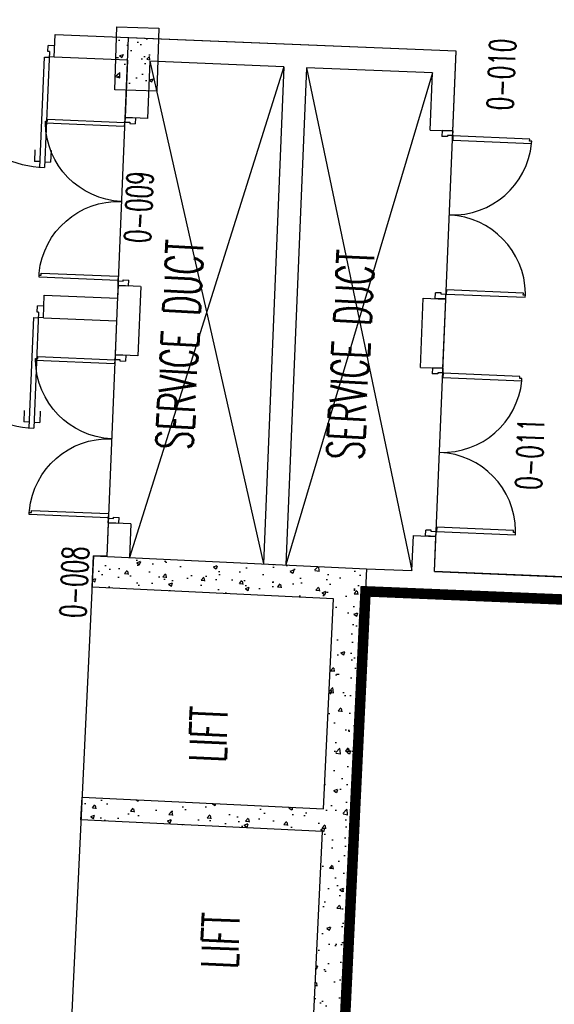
# Model space of a CAD drawing. Header units: millimetres. Extents: x 941089 to 2922714, y 799810 to 1997150.
# Tile 12 of 99: x 974636 to 979724, y 943271 to 952638. Entities that reach past the tile are written whole.
import ezdxf

# ---------------------------------------------------------------- set-up
doc = ezdxf.new("R2010")
doc.units = ezdxf.units.MM
doc.header["$LTSCALE"] = 10
doc.linetypes.add('DASHDOT', pattern=[1, 0.5, -0.25, 0, -0.25])
for name, color, linetype in [('COLS-00$0$CONC-SECTION', 6, 'Continuous'), ('COLS-00$0$HATCH', 22, 'Continuous'), ('FO-00$0$PL-00$0$FIT OUT AREA', 21, 'Continuous'), ('L-PL-00$0$AREA-NET', 3, 'Continuous'), ('L-PL-00$0$CONC-SECTION', 6, 'Continuous'), ('L-PL-00$0$DOOR', 2, 'Continuous'), ('L-PL-00$0$FIT OUT AREA', 1, 'Continuous'), ('L-PL-00$0$OPE', 21, 'Continuous'), ('L-PL-00$0$TEXT-35', 7, 'Continuous'), ('L-PL-00$0$WALL-INTERNAL', 4, 'Continuous'), ('L-PL-00$0$ZZ-DOOR-NO', 2, 'Continuous'), ('L-PL-00$0$ZZ-STAIR-DT-MARKS', 3, 'Continuous'), ('REVISION', 1, 'DASHDOT')]:
    doc.layers.add(name, color=color, linetype=linetype)
doc.styles.add('L-PL-00$0$PL-01$0$STANDARD', font='romans.shx', dxfattribs={"width": 0.6})
doc.styles.add('L-PL-00$0$STANDARD', font='romans.shx', dxfattribs={"width": 0.6})

# ---------------------------------------------------------------- blocks, each defined once
blk = doc.blocks.new('COLS-00')
at = {"layer": 'COLS-00$0$HATCH'}
h = blk.add_hatch(dxfattribs=at)
h.set_pattern_fill('AR-CONC', color=256, scale=2, angle=-5.32469, style=0)
h.set_pattern_definition([(44.6753, (976375.46, 938459.98), (359.839, -65.554), [38.1, -419.1]), (349.6753, (976375.46, 938460), (-34.722, 387.005), [30.48, -335.28]), (95.1263, (976405.45, 938454.52), (325.118, 321.45), [32.38, -356.18]), (40.8595, (976384.9, 938561.15), (532.016, -134.034), [57.15, -628.65]), (91.311, (976429.2, 938550), (518.682, 448.654), [48.57, -534.27]), (345.8593, (976384.9, 938561.15), (518.682, 448.653), [45.72, -502.92]), (15.6753, (976433.1, 938531.14), (282.941, -231.788), [38.1, -419.1]), (320.6753, (976433.1, 938531.14), (157.256, 355.316), [30.48, -335.28]), (66.1267, (976456.7, 938511.83), (440.196, 123.529), [32.38, -356.18]), (32.1753, (976375.46, 938459.98), (21.8439, 167.8071), [0, -331.216, 0, -340.36, 0, -336.55]), (2.1753, (976375.46, 938459.98), (151.656, 187.0949), [0, -194.056, 0, -323.596, 0, -128.27]), (322.1753, (976262.67, 938470.5), (268.9477, -36.5736), [0, -127, 0, -396.24, 0, -525.78]), (312.1753, (976212.08, 938475.2), (299.699, 23.141), [0, -165.1, 0, -263.144, 0, -373.38])])
h.paths.add_polyline_path([(975559.5, 952570), (975959.3, 952558.1), (975941.5, 951958.4), (975541.6, 951970.3)])
h = blk.add_hatch(dxfattribs=at)
h.set_pattern_fill('AR-CONC', color=256, scale=2, style=0)
h.set_pattern_definition([(50, (0, 0), (364.36934, -31.87817), [38.1, -419.1]), (355, (0, 0), (-70.48565, 382.11329), [30.48, -335.28]), (100.451, (30.36, -2.66), (293.885, 350.23338), [32.38, -356.18]), (46.1842, (0, 101.6), (542.15808, -84.08466), [57.15, -628.65]), (96.6356, (45.2, 94.6), (474.80847, 494.85111), [48.57, -534.27]), (351.184, (0, 101.6), (474.80921, 494.85024), [45.72, -502.92]), (21, (50.8, 76.2), (303.22976, -204.53104), [38.1, -419.1]), (326, (50.8, 76.2), (123.60406, 368.37593), [30.48, -335.28]), (71.4514, (76.07, 59.16), (426.83298, 163.845715), [32.38, -356.18]), (37.5, (0, 0), (6.177207, 169.110078), [0, -331.216, 0, -340.36, 0, -336.55]), (7.5, (0, 0), (133.639325, 200.36115), [0, -194.056, 0, -323.596, 0, -128.27]), (327.5, (-113.28, 0), (271.18119, -11.457488), [0, -127, 0, -396.24, 0, -525.78]), (317.5, (-164.08, 0), (296.258363, 50.85298), [0, -165.1, 0, -263.144, 0, -373.38])])
edge = h.paths.add_edge_path()
edge.add_line((975325, 947238.7), (975339.3, 947538.4))
edge.add_line((975339.3, 947538.4), (977936.3, 947414.6))
edge.add_line((977936.3, 947414.6), (977707, 942605))
edge.add_line((977707, 942605), (975110, 942728.8))
edge.add_line((975110, 942728.8), (975124.3, 943028.5))
edge.add_line((975124.3, 943028.5), (977421.6, 942919))
edge.add_line((977421.6, 942919), (977516.9, 944916.7))
edge.add_line((977516.9, 944916.7), (975219.5, 945026.2))
edge.add_line((975219.5, 945026.2), (975229.7, 945241))
edge.add_line((975229.7, 945241), (977527.1, 945131.5))
edge.add_line((977527.1, 945131.5), (977622.4, 947129.2))
edge.add_line((977622.4, 947129.2), (975325, 947238.7))
at = {"layer": 'COLS-00$0$CONC-SECTION'}
blk.add_lwpolyline([(975559.5, 952570), (975959.3, 952558.1), (975941.5, 951958.4), (975541.6, 951970.3)], close=True, dxfattribs=at)
blk.add_lwpolyline([(975325, 947238.7), (975339.3, 947538.4), (977936.3, 947414.6), (977707, 942605), (975110, 942728.8), (975124.3, 943028.5), (977421.6, 942919), (977516.9, 944916.7), (975219.5, 945026.2), (975229.7, 945241), (977527.1, 945131.5), (977622.4, 947129.2), (975325, 947238.7)], dxfattribs=at)
blk = doc.blocks.new('FO-00')
at = {"layer": 'FO-00$0$PL-00$0$FIT OUT AREA'}
blk.add_lwpolyline([(989232, 946947.7), (978583.8, 947387.7), (978788.3, 952337.3), (975670.2, 952466.1), (975466.4, 947533.1), (975339.3, 947538.4), (975110, 942728.8)], dxfattribs=at)
blk = doc.blocks.new('L-PL-00$0$A$C3B361EBD')
at = {"layer": 'L-PL-00$0$DOOR'}
for p, q in [((-1600, 100), (-1544, 100)), ((-1600, 0), (-1600, 100)), ((-1544, 46.9), (-1544, 100)), ((0, 100), (-56, 100)), ((-56, 46.9), (-56, 100)), ((0, 0), (0, 100)), ((-1600, 0), (-1555.7, 0)), ((-1556, 46.9), (-1544, 46.9)), ((-1556, 0), (-1556, 46.9)), ((-44, 46.9), (-56, 46.9)), ((0, 0), (-44.3, 0)), ((-44, 0), (-44, 46.9)), ((-1532.8, -735.1), (-1512.8, -735.1)), ((-1532.8, -755.1), (-1532.8, -735.1)), ((-67.2, -735.1), (-47.2, -735.1)), ((-67.2, -755.1), (-67.2, -735.1)), ((-1532.8, -755.1), (-1512.8, -755.1))]:
    blk.add_line(p, q, dxfattribs=at)
for points in [[(-1512.8, -735.1), (-1512.8, -3.1), (-1552.8, -3.1), (-1552.8, -755.1), (-1532.8, -755.1)], [(-47.2, -735.1), (-47.2, -3.1), (-87.2, -3.1), (-87.2, -755.1), (-67.2, -755.1)]]:
    blk.add_lwpolyline(points, dxfattribs=at)
for centre in [(-1555.8, -3), (-44.2, -3)]:
    blk.add_circle(centre, 3, dxfattribs=at)
for centre, start, end in [((-1557.9, 1.4), 273.40803, 359.65499), ((-42.1, 1.4), 180.34501, 266.59197)]:
    blk.add_arc(centre, 757.9, start, end, dxfattribs=at)
blk = doc.blocks.new('L-PL-00')
at = {"layer": 'L-PL-00$0$AREA-NET', "const_width": 100}
blk.add_lwpolyline([(989218.4, 946733), (977927.4, 947199.6), (977707, 942605), (977682.4, 941861.7), (977710.4, 941289.1), (977670.8, 940329.8), (977465.4, 935539.2), (977355.3, 932695.8), (984389.7, 931958), (984302.5, 931127.1), (984302.5, 931127.1), (988499.6, 930686.9), (989079.6, 940269), (988865.5, 940280.8)], close=True, dxfattribs=at)
at = {"layer": 'L-PL-00$0$CONC-SECTION', "color": 6}
blk.add_lwpolyline([(977707, 942605), (975110, 942728.8), (975124.3, 943028.5), (977421.6, 942919), (977516.9, 944916.7), (975219.5, 945026.2), (975229.7, 945241), (977527.1, 945131.5), (977622.4, 947129.2), (975325, 947238.7), (975339.3, 947538.4), (977936.3, 947414.6)], close=True, dxfattribs=at)
at = {"layer": 'L-PL-00$0$DOOR'}
for p, q in [((974905.4, 952335), (974907.8, 952393.1)), ((974969.1, 952390.6), (974907.8, 952393.1)), ((974918.6, 952334.4), (974873, 951231.2)), ((974918.6, 952334.4), (974905.4, 952335)), ((974829.2, 951233), (974872.6, 952281.6)), ((974872.6, 952281.6), (974912.9, 952279.9)), ((974964.6, 952281.2), (974916.1, 952283.2)), ((974781.3, 951399.4), (974776.8, 951290)), ((974934.5, 951393), (974929.9, 951283.6)), ((974831.5, 951287.7), (974776.8, 951290)), ((974875.2, 951285.9), (974929.9, 951283.6)), ((974816.2, 949856.2), (974770.6, 948753)), ((974803, 949856.8), (974805.4, 949914.9)), ((974816.2, 949856.2), (974803, 949856.8)), ((974866.7, 949912.4), (974805.4, 949914.9)), ((974726.8, 948754.8), (974770.1, 949803.4)), ((974770.1, 949803.4), (974810.4, 949801.7)), ((974862.2, 949803), (974813.7, 949805)), ((974678.9, 948921.2), (974674.4, 948811.8)), ((974832, 948914.8), (974827.5, 948805.4)), ((974729.1, 948809.5), (974674.4, 948811.8)), ((974772.8, 948807.7), (974827.5, 948805.4))]:
    blk.add_line(p, q, dxfattribs=at)
for centre in [(974916.1, 952283.2), (974813.7, 949805)]:
    blk.add_arc(centre, 1052.9, 174.84054, 267.6534, dxfattribs=at)
at = {"layer": 'L-PL-00$0$FIT OUT AREA'}
blk.add_lwpolyline([(989232, 946947.7), (978583.8, 947387.7), (978788.3, 952337.3), (975670.2, 952466.1), (975466.4, 947533.1), (975339.3, 947538.4), (975110, 942728.8)], dxfattribs=at)
at = {"layer": 'L-PL-00$0$OPE', "color": 22}
for p, q in [((975876.2, 952242.4), (976955.5, 947461.3)), ((977150.9, 952189.7), (975681.1, 947522.1)), ((978564.7, 952131.3), (977170.2, 947451.1)), ((977365.7, 952180.9), (978369, 947396.6))]:
    blk.add_line(p, q, dxfattribs=at)
at = {"layer": 'L-PL-00$0$WALL-INTERNAL'}
for p, q in [((974964.6, 952280.8), (974973.4, 952495.7)), ((978788.4, 952337.2), (974973.4, 952494.9)), ((978757, 951579.4), (978788.4, 952337.2)), ((975661.4, 952251.3), (974964.5, 952280.1)), ((975661.4, 952251.3), (975638.9, 951708.2)), ((975876.2, 952242.4), (975853.7, 951699.3)), ((977150.9, 952189.7), (975876.2, 952242.4)), ((977150.9, 952189.7), (976955.5, 947461.3)), ((977365.7, 952180.9), (977170.2, 947451.1)), ((978564.7, 952131.3), (977365.7, 952180.9)), ((978542.2, 951588.2), (978564.7, 952131.3)), ((975853.7, 951699.3), (975638.9, 951708.2)), ((978542.2, 951588.2), (978757, 951579.4)), ((975787.6, 950100.7), (975572.8, 950109.6)), ((974862.2, 949802.7), (974871, 950017.5)), ((974871, 950017.5), (975567.9, 949988.6)), ((978476.2, 949989.6), (978691, 949980.7)), ((974862.1, 949802.7), (975559, 949773.7)), ((975760.4, 949441.3), (975545.6, 949450.2)), ((978448.9, 949330.2), (978663.7, 949321.3)), ((975694.3, 947842.6), (975479.5, 947851.5)), ((978369, 947396.6), (978382.8, 947731.5)), ((978382.8, 947731.5), (978597.6, 947722.7)), ((977936.3, 947414.4), (978369, 947396.6)), ((978583.8, 947387.7), (989229.5, 946947.7)), ((977927.4, 947199.6), (989220.2, 946732.9))]:
    blk.add_line(p, q, dxfattribs=at)
for points in [[(975572.8, 950109.6), (975567.8, 949988.6)], [(975787.7, 950100.7), (975760.4, 949441.3)], [(978448.9, 949330.2), (978476.2, 949989.6)], [(978663.7, 949321.3), (978691, 949980.7)], [(975559, 949773.7), (975545.6, 949450.2)], [(975479.5, 947851.5), (975466.3, 947532.3)], [(975694.3, 947842.6), (975681.1, 947522.1)], [(978583.8, 947387.7), (978597.7, 947722.7)]]:
    blk.add_lwpolyline(points, dxfattribs=at)
at = {"layer": 'L-PL-00$0$DOOR', "xscale": -1, "rotation": 267.6334380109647}
for p in [(975638.9, 951708.2), (975545.6, 949450.2)]:
    blk.add_blockref('L-PL-00$0$A$C3B361EBD', p, dxfattribs=at)
at = {"layer": 'L-PL-00$0$DOOR', "rotation": 87.63343801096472}
for p in [(978757, 951579.4), (978663.7, 949321.3)]:
    blk.add_blockref('L-PL-00$0$A$C3B361EBD', p, dxfattribs=at)
at = {"layer": 'L-PL-00$0$TEXT-35', "width": 0.6}
for s, rotation, style, p in [('SERVICE DUCT', 86.96099, 'L-PL-00$0$STANDARD', (976281.5, 948540.3)), ('SERVICE DUCT', 86.96099, 'L-PL-00$0$STANDARD', (977907.5, 948444.4)), ('LIFT', 87.63344, 'L-PL-00$0$PL-01$0$STANDARD', (976596.3, 945567.4)), ('LIFT', 87.63344, 'L-PL-00$0$PL-01$0$STANDARD', (976710.1, 943605.9))]:
    blk.add_text(s, height=350, rotation=rotation, dxfattribs=dict(at, style=style)).set_placement(p)
at = {"layer": 'L-PL-00$0$ZZ-DOOR-NO', "char_height": 250, "attachment_point": 1, "rotation": 87.62379, "style": 'L-PL-00$0$STANDARD'}
for s, insert, width in [('0-010', (979081.1, 951781.2), 2114.885), ('0-009', (975631.2, 950518.8), 1431.953), ('0-011', (979352.2, 948171.5), 2193.214), ('0-008', (975017.2, 946952), 1860.315)]:
    blk.add_mtext(s, dxfattribs=dict(at, insert=insert, width=width))
at = {"layer": 'L-PL-00$0$ZZ-STAIR-DT-MARKS', "color": 2, "char_height": 250, "attachment_point": 1, "rotation": 357.63344, "style": 'L-PL-00$0$STANDARD'}
for insert in [(973871.4, 947001.2), (973819.2, 945486.2)]:
    blk.add_mtext('A-020', dxfattribs=dict(at, insert=insert))

msp = doc.modelspace()

# ---------------------------------------------------------------- block references
at = {"layer": 'REVISION'}
for name in ['FO-00', 'L-PL-00', 'COLS-00']:
    msp.add_blockref(name, (0, 0), dxfattribs=at)

doc.saveas('drawing.dxf')
